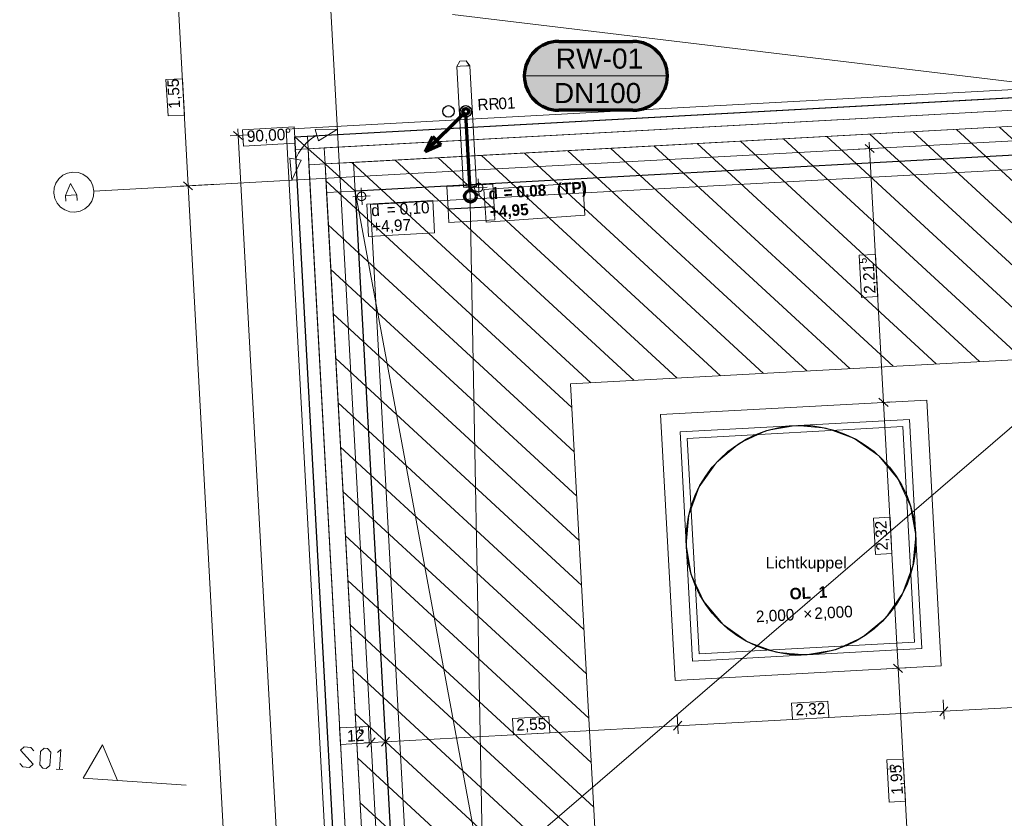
# Model space of a CAD drawing. Extents: x -181 to 1388, y 138 to 979.
# Tile 10 of 30: x 226 to 398, y 668 to 807. Entities that reach past the tile are written whole.
import ezdxf
from ezdxf.lldxf.tags import DXFTag

# ---------------------------------------------------------------- set-up
doc = ezdxf.new("R2010")
doc.units = 0
doc.layers.get('0').update_dxf_attribs({"lineweight": 25})
doc.layers.get('Defpoints').update_dxf_attribs({"color": 9, "lineweight": 18, "true_color": 0x808080})
for name, color, linetype, lineweight, true_color in [('01 Dachaufsicht - Bemaßung', 9, 'Continuous', 18, 0x808080), ('01 Schnitt Marker Gebäude', 9, 'Continuous', 18, 0x808080), ('01AFU Allgemein Bemaßung', 9, 'Continuous', 18, 0x808080), ('20 Attikaaufkantung', 9, 'Continuous', 18, 0x808080), ('20 Dach - Attikaabdeckung', 9, 'Continuous', 18, 0x808080), ('20 Dach - Gefälledämmung Höhen', 9, 'Continuous', 18, 0x808080), ('20 Dach Gefälledämmung', 9, 'Continuous', 18, 0x808080), ('20 Dach Stb-Decke', 9, 'Continuous', 18, 0x808080), ('20 Oberlich - Beschriftung', 9, 'Continuous', 18, 0x808080), ('20 Oberlichter', 9, 'Continuous', 18, 0x808080), ('20 Oberlichter - Schraffur', 9, 'Continuous', 18, 0x808080), ('80 Sicherheitsbereich Dachgeländer', 9, 'Continuous', 18, 0x808080), ('S_Regenwasser', 4, 'Continuous', 70, 0x00ffff)]:
    doc.layers.add(name, color=color, linetype=linetype, lineweight=lineweight, true_color=true_color)
for name, color, linetype, lineweight in [('02 Raster Bemaßung', 7, 'Continuous', 18), ('02 Raster Gebäude', 7, 'Continuous', 18), ('20 Fallrohre', 7, 'Continuous', 18), ('20 Fallrohre - Beschriftung', 7, 'Continuous', 18), ('X_Geometrie', 7, 'Continuous', 25), ('X_Text', 7, 'Continuous', 25)]:
    doc.layers.add(name, color=color, linetype=linetype, lineweight=lineweight)
doc.layers.add('X_Hilfslinien', color=7, linetype='Continuous', lineweight=25, true_color=0xc0c0c0, plot=False)
doc.styles.get("Standard").update_dxf_attribs({"font": 'arial.ttf'})
tags = doc.linetypes.add('fein_strichliert', pattern=[4, 1, -2, 1]).pattern_tags.tags
tags[8:9] = [DXFTag(74, 4), DXFTag(75, 0), DXFTag(340, '0'), DXFTag(46, 0.0), DXFTag(50, 0.0), DXFTag(44, 0.0), DXFTag(45, 0.0)]
tags[6:7] = [DXFTag(74, 4), DXFTag(75, 0), DXFTag(340, '0'), DXFTag(46, 0.0), DXFTag(50, 0.0), DXFTag(44, 0.0), DXFTag(45, 0.0)]
tags[4:5] = [DXFTag(74, 4), DXFTag(75, 0), DXFTag(340, '0'), DXFTag(46, 0.0), DXFTag(50, 0.0), DXFTag(44, 0.0), DXFTag(45, 0.0)]

# ---------------------------------------------------------------- blocks, each defined once
blk = doc.blocks.new('Referenz-A07F5VVIWF')
at = {"layer": '01 Dachaufsicht - Bemaßung', "color": 0, "linetype": 'Continuous', "ltscale": 0.037908}
for p, q in [((265.07, 786.09), (263.49, 787.5)), ((264.22, 787.92), (264.28, 786.8)), ((262.88, 786.72), (266.28, 786.91)), ((264.28, 786.8), (279.51, 508.56)), ((374.25, 784.5), (374.19, 785.63)), ((375.66, 784.58), (372.26, 784.39)), ((375.04, 783.79), (373.46, 785.21)), ((376.67, 740.28), (374.25, 784.5)), ((375.29, 766.07), (372.44, 765.92)), ((372.44, 765.92), (372.84, 758.56)), ((375.69, 758.72), (375.29, 766.07)), ((372.84, 758.56), (375.69, 758.72)), ((375.88, 740.99), (377.46, 739.57)), ((378.08, 740.36), (374.68, 740.17)), ((379.21, 693.95), (376.67, 740.28)), ((377.8, 720.28), (374.94, 720.12)), ((378.14, 713.96), (377.8, 720.28)), ((374.94, 720.12), (375.29, 713.8)), ((375.29, 713.8), (378.14, 713.96)), ((378.42, 694.66), (380, 693.24)), ((380.61, 694.03), (377.21, 693.84)), ((381.34, 654.95), (379.21, 693.95)), ((367, 688.2), (360.67, 687.86)), ((360.67, 687.86), (360.83, 685.01)), ((367.15, 685.35), (367, 688.2)), ((387.23, 685.07), (387.05, 688.47)), ((387.16, 686.48), (413.07, 687.89)), ((340.9, 682.54), (340.72, 685.94)), ((340.82, 683.94), (387.16, 686.48)), ((387.86, 687.26), (386.45, 685.69)), ((318.38, 685.54), (312.06, 685.2)), ((312.06, 685.2), (312.22, 682.35)), ((318.54, 682.69), (318.38, 685.54)), ((341.53, 684.73), (340.12, 683.15)), ((367.15, 685.35), (360.83, 685.01)), ((360.83, 685.01), (367.15, 685.35)), ((286.96, 683.82), (281.94, 683.55)), ((286.96, 683.82), (281.94, 683.55)), ((281.94, 683.55), (282.1, 680.7)), ((287.11, 680.97), (286.96, 683.82)), ((287.51, 679.61), (287.32, 683.01)), ((290, 679.75), (289.82, 683.15)), ((289.93, 681.15), (340.82, 683.94)), ((318.54, 682.69), (312.22, 682.35)), ((312.22, 682.35), (318.54, 682.69)), ((287.11, 680.97), (282.1, 680.7)), ((282.1, 680.7), (287.11, 680.97)), ((286.31, 680.96), (287.43, 681.02)), ((288.14, 681.81), (286.72, 680.23)), ((287.43, 681.02), (289.93, 681.15)), ((290.64, 681.94), (289.22, 680.36)), ((380.1, 678.13), (377.25, 677.98)), ((377.25, 677.98), (377.65, 670.62)), ((380.51, 670.78), (380.1, 678.13)), ((377.65, 670.62), (380.51, 670.78))]:
    blk.add_line(p, q, dxfattribs=at)
at = {"layer": '01 Schnitt Marker Gebäude', "color": 0, "linetype": 'Continuous', "ltscale": 0.2916}
for p, q in [((226.4, 679.71), (227.02, 680.25)), ((228.57, 677.22), (226.4, 679.71)), ((227.02, 680.25), (228.19, 680.17)), ((228.19, 680.17), (228.73, 679.55)), ((229.73, 677.15), (229.89, 679.47)), ((229.89, 679.47), (230.51, 680.02)), ((230.51, 680.02), (231.1, 679.98)), ((231.1, 679.98), (231.64, 679.36)), ((231.64, 679.36), (231.48, 677.03)), ((232.8, 679.28), (233.42, 679.82)), ((233.42, 679.82), (233.19, 676.33)), ((226.24, 677.38), (226.79, 676.76)), ((226.79, 676.76), (227.95, 676.68)), ((227.95, 676.68), (228.57, 677.22)), ((230.28, 676.52), (229.73, 677.15)), ((230.86, 676.49), (230.28, 676.52)), ((231.48, 677.03), (230.86, 676.49)), ((232.61, 676.37), (233.77, 676.29))]:
    blk.add_line(p, q, dxfattribs=at)
at = {"layer": '01 Schnitt Marker Gebäude', "color": 0, "linetype": 'Continuous', "ltscale": 0.037908}
for p, q in [((240.69, 680.61), (237.29, 674.82)), ((243.28, 674.42), (240.69, 680.61)), ((237.29, 674.82), (243.28, 674.42))]:
    blk.add_line(p, q, dxfattribs=at)
at = {"layer": '01 Schnitt Marker Gebäude', "color": 0, "linetype": 'Continuous', "ltscale": 0.0729}
blk.add_line((243.28, 674.42), (255.25, 673.61), dxfattribs=at)
at = {"layer": '01AFU Allgemein Bemaßung', "color": 0, "linetype": 'Continuous', "ltscale": 0.037908}
for p, q in [((274.05, 788.27), (265.04, 787.77)), ((265.04, 787.77), (265.19, 784.92)), ((274.21, 785.42), (274.05, 788.27)), ((265.19, 784.92), (274.21, 785.42))]:
    blk.add_line(p, q, dxfattribs=at)
at = {"layer": '01AFU Allgemein Bemaßung', "color": 0, "linetype": 'Continuous', "ltscale": 0.052488}
for p, q in [((281.58, 787.86), (277.72, 787.8)), ((278.27, 785.88), (277.72, 787.8)), ((281.58, 787.86), (278.27, 785.88)), ((276.17, 785.49), (275.41, 784.64)), ((277.04, 786.23), (276.17, 785.49)), ((278, 786.84), (277.04, 786.23)), ((274.77, 783.7), (274.26, 782.67)), ((275.41, 784.64), (274.77, 783.7)), ((273.28, 782.84), (275.25, 782.51)), ((273.64, 779), (273.28, 782.84)), ((273.64, 779), (275.25, 782.51))]:
    blk.add_line(p, q, dxfattribs=at)
at = {"layer": '02 Raster Bemaßung', "linetype": 'Continuous', "ltscale": 0.052488}
for p, q in [((253.87, 809.01), (255.57, 778.01)), ((256.36, 777.3), (254.78, 778.71)), ((254.16, 777.93), (260.56, 778.28)), ((255.57, 778.01), (269.17, 529.38))]:
    blk.add_line(p, q, dxfattribs=at)
at = {"layer": '02 Raster Bemaßung', "linetype": 'Continuous', "ltscale": 0.037908}
for p, q in [((254.57, 796.67), (251.72, 796.51)), ((251.72, 796.51), (252.07, 790.19)), ((254.92, 790.35), (254.57, 796.67)), ((252.07, 790.19), (254.92, 790.35))]:
    blk.add_line(p, q, dxfattribs=at)
at = {"layer": '02 Raster Gebäude', "linetype": 'Continuous', "ltscale": 0.009448}
for p, q in [((274.47, 917.89), (311.17, 247.21)), ((301.62, 807.89), (815.81, 745.97)), ((657.21, 799.99), (306.07, 780.77)), ((234.59, 780.24), (233.76, 779.85)), ((235.49, 780.41), (234.59, 780.24)), ((236.4, 780.34), (235.49, 780.41)), ((237.26, 780.04), (236.4, 780.34)), ((306.07, 780.77), (239.17, 777.11)), ((232.56, 778.5), (232.25, 777.64)), ((233.07, 779.25), (232.56, 778.5)), ((233.76, 779.85), (233.07, 779.25)), ((238.01, 779.52), (237.26, 780.04)), ((238.61, 778.83), (238.01, 779.52)), ((239, 778.01), (238.61, 778.83)), ((232.25, 777.64), (232.18, 776.73)), ((232.18, 776.73), (232.35, 775.83)), ((239.17, 777.11), (239, 778.01)), ((239.1, 776.2), (239.17, 777.11)), ((232.35, 775.83), (232.75, 775.01)), ((232.75, 775.01), (233.34, 774.31)), ((238.28, 774.58), (238.8, 775.34)), ((238.8, 775.34), (239.1, 776.2)), ((233.34, 774.31), (234.1, 773.8)), ((234.1, 773.8), (234.96, 773.49)), ((234.96, 773.49), (235.87, 773.42)), ((235.87, 773.42), (236.77, 773.59)), ((236.77, 773.59), (237.59, 773.99)), ((237.59, 773.99), (238.28, 774.58))]:
    blk.add_line(p, q, dxfattribs=at)
at = {"layer": '02 Raster Gebäude', "linetype": 'Continuous', "ltscale": 0.2916}
for p, q in [((234.22, 776.33), (235.11, 778.39)), ((235.11, 778.39), (236.22, 776.44)), ((234.22, 776.33), (236.22, 776.44)), ((234.28, 775.34), (234.22, 776.33)), ((236.22, 776.44), (236.27, 775.45))]:
    blk.add_line(p, q, dxfattribs=at)
at = {"layer": '20 Attikaaufkantung', "color": 0, "linetype": 'Continuous', "ltscale": 0.009448}
for p, q in [((445.44, 795.91), (274.15, 786.53)), ((274.15, 786.53), (274.27, 784.34)), ((284.68, 777.1), (457.77, 786.57)), ((274.27, 784.34), (289.12, 512.92)), ((299.09, 513.69), (284.68, 777.1))]:
    blk.add_line(p, q, dxfattribs=at)
at = {"layer": '20 Attikaaufkantung', "color": 0, "linetype": 'Continuous', "ltscale": 0.037908}
for p, q in [((445.44, 795.91), (276.34, 786.66)), ((445.44, 795.91), (276.34, 786.66)), ((458.02, 794.4), (276.46, 784.46)), ((276.46, 784.46), (458.02, 794.4)), ((441.92, 793.51), (279.26, 784.61)), ((441.92, 793.51), (279.26, 784.61)), ((457.93, 791.59), (279.41, 781.82)), ((279.41, 781.82), (457.93, 791.59)), ((429.18, 790.01), (284.4, 782.09)), ((429.18, 790.01), (284.4, 782.09)), ((276.34, 786.66), (274.15, 786.53)), ((276.34, 786.66), (274.15, 786.53)), ((276.46, 784.46), (274.15, 786.53)), ((274.15, 786.53), (274.27, 784.34)), ((276.34, 786.66), (276.46, 784.46)), ((284.68, 777.1), (457.77, 786.57)), ((284.68, 777.1), (457.77, 786.57)), ((276.46, 784.46), (274.27, 784.34)), ((274.27, 784.34), (276.46, 784.46)), ((274.27, 784.34), (289.12, 512.92)), ((279.26, 784.61), (276.46, 784.46)), ((279.26, 784.61), (276.46, 784.46)), ((279.41, 781.82), (276.46, 784.46)), ((276.46, 784.46), (276.62, 781.66)), ((291.46, 510.42), (276.46, 784.46)), ((279.41, 781.82), (279.26, 784.61)), ((284.4, 782.09), (279.41, 781.82)), ((284.4, 782.09), (279.41, 781.82)), ((284.68, 777.1), (284.4, 782.09)), ((279.41, 781.82), (276.62, 781.66)), ((276.62, 781.66), (279.41, 781.82)), ((276.62, 781.66), (291.22, 514.77)), ((279.41, 781.82), (284.68, 777.1)), ((279.41, 781.82), (279.68, 776.82)), ((294.2, 511.6), (279.41, 781.82)), ((284.68, 777.1), (279.68, 776.82)), ((279.68, 776.82), (284.68, 777.1)), ((279.68, 776.82), (293.78, 519.36)), ((299.09, 513.69), (284.68, 777.1))]:
    blk.add_line(p, q, dxfattribs=at)
at = {"layer": '20 Dach - Attikaabdeckung', "color": 0, "linetype": 'Continuous', "ltscale": 0.018225}
for p, q in [((458.14, 798.03), (272.65, 787.88)), ((272.65, 787.88), (287.91, 508.94)), ((287.31, 774.74), (457.69, 784.06)), ((301.54, 514.76), (287.31, 774.74))]:
    blk.add_line(p, q, dxfattribs=at)
at = {"layer": '20 Dach - Attikaabdeckung', "color": 0, "linetype": 'Continuous', "ltscale": 0.004928}
for p, q in [((457.77, 786.57), (284.68, 777.1)), ((284.68, 777.1), (299.09, 513.72))]:
    blk.add_line(p, q, dxfattribs=at)
at = {"layer": '20 Dach - Gefälledämmung Höhen', "color": 0, "linetype": 'Continuous', "ltscale": 0.052488}
for p, q in [((305.93, 778.44), (305.84, 778.4)), ((306.03, 778.46), (305.93, 778.44)), ((306.13, 778.47), (306.03, 778.46)), ((306.22, 778.47), (306.13, 778.47)), ((306.32, 778.45), (306.22, 778.47)), ((306.41, 778.42), (306.32, 778.45)), ((285.3, 776.76), (285.23, 776.69)), ((285.38, 776.82), (285.3, 776.76)), ((285.46, 776.86), (285.38, 776.82)), ((285.55, 776.9), (285.46, 776.86)), ((285.65, 776.92), (285.55, 776.9)), ((285.75, 776.93), (285.65, 776.92)), ((285.85, 776.93), (285.75, 776.93)), ((285.94, 776.91), (285.85, 776.93)), ((286.04, 776.89), (285.94, 776.91)), ((286.13, 776.85), (286.04, 776.89)), ((286.21, 776.8), (286.13, 776.85)), ((286.29, 776.73), (286.21, 776.8)), ((286.35, 776.66), (286.29, 776.73)), ((305.42, 777.88), (305.41, 777.79)), ((305.41, 777.79), (305.41, 777.69)), ((305.41, 777.69), (305.42, 777.59)), ((305.45, 777.98), (305.42, 777.88)), ((305.42, 777.59), (305.44, 777.5)), ((305.44, 777.5), (305.48, 777.4)), ((305.49, 778.07), (305.45, 777.98)), ((305.48, 777.4), (305.52, 777.32)), ((305.54, 778.15), (305.49, 778.07)), ((305.52, 777.32), (305.58, 777.24)), ((305.6, 778.23), (305.54, 778.15)), ((305.58, 777.24), (305.65, 777.17)), ((305.68, 778.3), (305.6, 778.23)), ((305.65, 777.17), (305.72, 777.11)), ((305.76, 778.35), (305.68, 778.3)), ((305.72, 777.11), (305.81, 777.06)), ((305.84, 778.4), (305.76, 778.35)), ((305.81, 777.06), (305.9, 777.02)), ((305.9, 777.02), (305.99, 776.99)), ((305.99, 776.99), (306.09, 776.97)), ((306.09, 776.97), (306.19, 776.97)), ((306.19, 776.97), (306.28, 776.98)), ((306.28, 776.98), (306.38, 777)), ((306.38, 777), (306.47, 777.04)), ((306.5, 778.38), (306.41, 778.42)), ((306.47, 777.04), (306.56, 777.09)), ((306.59, 778.33), (306.5, 778.38)), ((306.56, 777.09), (306.64, 777.14)), ((306.66, 778.27), (306.59, 778.33)), ((306.64, 777.14), (306.71, 777.21)), ((306.73, 778.2), (306.66, 778.27)), ((306.71, 777.21), (306.77, 777.29)), ((306.79, 778.12), (306.73, 778.2)), ((306.77, 777.29), (306.82, 777.37)), ((306.84, 778.03), (306.79, 778.12)), ((306.82, 777.37), (306.86, 777.46)), ((306.87, 777.94), (306.84, 778.03)), ((306.86, 777.46), (306.89, 777.56)), ((306.9, 777.85), (306.87, 777.94)), ((306.89, 777.56), (306.9, 777.65)), ((306.91, 777.75), (306.9, 777.85)), ((306.9, 777.65), (306.91, 777.75)), ((285.05, 776.35), (285.03, 776.25)), ((285.03, 776.25), (285.03, 776.15)), ((285.03, 776.15), (285.04, 776.05)), ((285.04, 776.05), (285.06, 775.96)), ((285.07, 776.44), (285.05, 776.35)), ((285.06, 775.96), (285.1, 775.87)), ((285.11, 776.53), (285.07, 776.44)), ((285.1, 775.87), (285.14, 775.78)), ((285.16, 776.61), (285.11, 776.53)), ((285.14, 775.78), (285.2, 775.7)), ((285.23, 776.69), (285.16, 776.61)), ((285.2, 775.7), (285.27, 775.63)), ((285.27, 775.63), (285.35, 775.57)), ((285.35, 775.57), (285.43, 775.52)), ((285.43, 775.52), (285.52, 775.48)), ((285.52, 775.48), (285.61, 775.45)), ((285.61, 775.45), (285.71, 775.44)), ((285.71, 775.44), (285.81, 775.43)), ((285.81, 775.43), (285.91, 775.44)), ((285.91, 775.44), (286, 775.47)), ((286, 775.47), (286.09, 775.5)), ((286.09, 775.5), (286.18, 775.55)), ((286.18, 775.55), (286.26, 775.61)), ((286.26, 775.61), (286.33, 775.67)), ((286.33, 775.67), (286.39, 775.75)), ((286.41, 776.58), (286.35, 776.66)), ((286.39, 775.75), (286.44, 775.83)), ((286.46, 776.5), (286.41, 776.58)), ((286.44, 775.83), (286.48, 775.92)), ((286.49, 776.41), (286.46, 776.5)), ((286.48, 775.92), (286.51, 776.02)), ((286.52, 776.31), (286.49, 776.41)), ((286.51, 776.02), (286.52, 776.12)), ((286.53, 776.21), (286.52, 776.31)), ((286.52, 776.12), (286.53, 776.21))]:
    blk.add_line(p, q, dxfattribs=at)
at = {"layer": '20 Dach - Gefälledämmung Höhen', "color": 0, "linetype": 'Continuous', "ltscale": 0.009448}
for p, q in [((306.07, 779.22), (306.24, 776.22)), ((285.7, 777.68), (285.86, 774.68)), ((307.65, 777.8), (304.66, 777.64)), ((287.28, 776.26), (284.28, 776.1))]:
    blk.add_line(p, q, dxfattribs=at)
at = {"layer": '20 Dach - Gefälledämmung Höhen', "color": 0, "linetype": 'Continuous', "ltscale": 0.037908}
for p, q in [((324.28, 778.53), (307.09, 777.35)), ((324.67, 772.89), (324.28, 778.53)), ((307.09, 777.35), (307.48, 771.7)), ((298.2, 775.47), (286.67, 774.83)), ((298.5, 769.82), (298.2, 775.47)), ((286.67, 774.83), (286.98, 769.19)), ((307.48, 771.7), (324.67, 772.89)), ((286.98, 769.19), (298.5, 769.82))]:
    blk.add_line(p, q, dxfattribs=at)
at = {"layer": '20 Dach Gefälledämmung', "color": 0, "linetype": 'Continuous', "ltscale": 0.052488}
for p, q in [((304.64, 778.19), (457.77, 786.57)), ((284.68, 777.1), (304.64, 778.19)), ((291.31, 655.98), (284.68, 777.1)), ((304.64, 778.19), (306.92, 656.83))]:
    blk.add_line(p, q, dxfattribs=at)
at = {"layer": '20 Dach Gefälledämmung', "color": 0, "linetype": 'Continuous', "ltscale": 0.009448}
for p, q in [((457.77, 786.57), (306.92, 656.83)), ((306.92, 656.83), (284.68, 777.1))]:
    blk.add_line(p, q, dxfattribs=at)
at = {"layer": '20 Dach Stb-Decke', "color": 0, "linetype": 'Continuous', "ltscale": 0.2916}
for p, q in [((457.93, 791.59), (279.41, 781.82)), ((279.41, 781.82), (294.2, 511.6))]:
    blk.add_line(p, q, dxfattribs=at)
at = {"layer": '20 Dach Stb-Decke', "color": 0, "linetype": 'Continuous', "ltscale": 0.009448}
for p, q in [((361.48, 736.25), (356.34, 735.36)), ((366.68, 735.77), (361.48, 736.25)), ((371.58, 733.97), (366.68, 735.77)), ((356.34, 735.36), (351.6, 733.16)), ((375.85, 730.97), (371.58, 733.97)), ((351.6, 733.16), (347.59, 729.82)), ((379.19, 726.96), (375.85, 730.97)), ((347.59, 729.82), (344.58, 725.55)), ((344.58, 725.55), (342.78, 720.65)), ((381.39, 722.22), (379.19, 726.96)), ((382.28, 717.07), (381.39, 722.22)), ((342.78, 720.65), (342.31, 715.45)), ((381.8, 711.87), (382.28, 717.07)), ((342.31, 715.45), (343.2, 710.31)), ((380, 706.97), (381.8, 711.87)), ((343.2, 710.31), (345.39, 705.57)), ((377, 702.7), (380, 706.97)), ((345.39, 705.57), (348.73, 701.56)), ((348.73, 701.56), (353, 698.55)), ((372.98, 699.36), (377, 702.7)), ((353, 698.55), (357.9, 696.75)), ((368.25, 697.17), (372.98, 699.36)), ((357.9, 696.75), (363.1, 696.28)), ((363.1, 696.28), (368.25, 697.17))]:
    blk.add_line(p, q, dxfattribs=at)
at = {"layer": '20 Fallrohre', "linetype": 'Continuous', "ltscale": 0.009448}
for p, q in [((302.87, 799.74), (302.35, 798.78)), ((302.89, 799.71), (302.39, 798.78)), ((304.01, 799.81), (302.87, 799.74)), ((304, 799.77), (302.89, 799.71)), ((304, 799.77), (304.59, 798.9)), ((304.01, 799.81), (304.64, 798.9)), ((302.92, 798.86), (302.35, 798.78)), ((303.5, 777.77), (302.35, 798.78)), ((304.06, 798.92), (302.92, 798.86)), ((304.06, 798.92), (304.64, 798.9)), ((305.79, 777.89), (304.64, 798.9)), ((302.95, 791.18), (302.93, 790.92)), ((302.93, 790.92), (302.97, 790.67)), ((303.03, 791.43), (302.95, 791.18)), ((302.98, 791.17), (302.97, 790.92)), ((302.97, 790.92), (303.01, 790.68)), ((302.97, 790.67), (303.09, 790.43)), ((303.07, 791.41), (302.98, 791.17)), ((303.01, 790.68), (303.12, 790.45)), ((303.18, 791.64), (303.03, 791.43)), ((303.21, 791.62), (303.07, 791.41)), ((303.12, 790.45), (303.28, 790.26)), ((303.38, 791.81), (303.18, 791.64)), ((303.4, 791.78), (303.21, 791.62)), ((303.61, 791.93), (303.38, 791.81)), ((303.63, 791.89), (303.4, 791.78)), ((303.87, 791.98), (303.61, 791.93)), ((303.87, 791.94), (303.63, 791.89)), ((304.13, 791.96), (303.87, 791.98)), ((304.12, 791.92), (303.87, 791.94)), ((304.36, 791.83), (304.12, 791.92)), ((304.38, 791.87), (304.13, 791.96)), ((304.56, 791.69), (304.36, 791.83)), ((304.59, 791.72), (304.38, 791.87)), ((304.73, 791.5), (304.56, 791.69)), ((304.76, 791.52), (304.59, 791.72)), ((304.64, 790.34), (304.78, 790.54)), ((304.67, 790.31), (304.82, 790.52)), ((304.84, 791.28), (304.73, 791.5)), ((304.87, 791.29), (304.76, 791.52)), ((304.78, 790.54), (304.86, 790.78)), ((304.82, 790.52), (304.9, 790.77)), ((304.88, 791.03), (304.84, 791.28)), ((304.86, 790.78), (304.88, 791.03)), ((304.92, 791.03), (304.87, 791.29)), ((304.9, 790.77), (304.92, 791.03)), ((303.09, 790.43), (303.26, 790.23)), ((303.26, 790.23), (303.47, 790.08)), ((303.28, 790.26), (303.49, 790.12)), ((303.47, 790.08), (303.72, 790)), ((303.49, 790.12), (303.73, 790.04)), ((303.72, 790), (303.98, 789.98)), ((303.73, 790.04), (303.98, 790.02)), ((303.98, 790.02), (304.22, 790.06)), ((303.98, 789.98), (304.24, 790.03)), ((304.22, 790.06), (304.45, 790.17)), ((304.24, 790.03), (304.47, 790.14)), ((304.45, 790.17), (304.64, 790.34)), ((304.47, 790.14), (304.67, 790.31)), ((308.62, 778.41), (300.63, 777.97)), ((308.62, 778.37), (300.63, 777.93)), ((308.62, 778.33), (300.63, 777.89)), ((300.63, 777.97), (300.63, 777.93)), ((300.63, 777.93), (300.63, 777.89)), ((300.63, 777.89), (300.85, 773.98)), ((304.07, 777.85), (303.5, 777.77)), ((303.5, 777.77), (304.08, 777.74)), ((303.54, 777.77), (304.09, 777.85)), ((304.1, 777.75), (303.54, 777.77)), ((305.21, 777.91), (304.07, 777.85)), ((304.08, 777.74), (305.22, 777.81)), ((304.09, 777.85), (305.19, 777.91)), ((305.2, 777.81), (304.1, 777.75)), ((305.19, 777.91), (305.75, 777.89)), ((305.75, 777.89), (305.2, 777.81)), ((305.79, 777.89), (305.21, 777.91)), ((305.22, 777.81), (305.79, 777.89)), ((308.62, 778.41), (308.62, 778.37)), ((308.62, 778.37), (308.62, 778.33)), ((308.62, 778.33), (308.84, 774.41)), ((308.84, 774.41), (300.85, 773.98)), ((308.84, 774.37), (300.85, 773.94)), ((300.85, 773.98), (300.85, 773.94)), ((300.85, 773.94), (300.98, 771.64)), ((308.84, 774.41), (308.84, 774.37)), ((308.84, 774.37), (308.96, 772.08)), ((308.96, 772.08), (300.98, 771.64)), ((300.98, 771.64), (308.96, 772.08)), ((300.98, 771.64), (300.98, 771.64)), ((308.96, 772.08), (308.96, 772.08))]:
    blk.add_line(p, q, dxfattribs=at)
at = {"layer": '20 Fallrohre', "linetype": 'Continuous', "ltscale": 0.037908}
for p, q in [((308.62, 778.41), (300.63, 777.97)), ((300.63, 777.93), (308.62, 778.37)), ((308.62, 778.33), (300.63, 777.89)), ((300.63, 777.89), (308.62, 778.33)), ((300.63, 777.97), (300.63, 777.93)), ((300.63, 777.93), (300.63, 777.89)), ((300.63, 777.89), (300.85, 773.98)), ((308.62, 778.37), (308.62, 778.41)), ((308.62, 778.33), (308.62, 778.37)), ((308.84, 774.41), (308.62, 778.33)), ((300.85, 773.98), (308.84, 774.41)), ((308.84, 774.37), (300.85, 773.94)), ((300.85, 773.98), (300.85, 773.94)), ((300.85, 773.94), (300.98, 771.64)), ((308.84, 774.37), (308.84, 774.41)), ((308.96, 772.08), (308.84, 774.37)), ((300.98, 771.64), (308.96, 772.08)), ((300.98, 771.64), (308.96, 772.08)), ((300.98, 771.64), (308.96, 772.08)), ((300.98, 771.64), (300.98, 771.64)), ((308.96, 772.08), (308.96, 772.08))]:
    blk.add_line(p, q, dxfattribs=at)
at = {"layer": '20 Oberlichter', "color": 0, "linetype": 'Continuous', "ltscale": 0.037908}
for p, q in [((337.86, 738.16), (384.19, 740.69)), ((384.19, 740.69), (386.72, 694.36)), ((340.39, 691.83), (337.86, 738.16)), ((342.49, 734.01), (380.03, 736.06)), ((380.03, 736.06), (382.09, 698.52)), ((344.55, 696.46), (342.49, 734.01)), ((382.09, 698.52), (344.55, 696.46)), ((386.72, 694.36), (340.39, 691.83))]:
    blk.add_line(p, q, dxfattribs=at)
at = {"layer": '20 Oberlichter', "color": 0, "linetype": 'Continuous', "ltscale": 0.004928}
for p, q in [((341.23, 735.14), (381.17, 737.32)), ((381.17, 737.32), (383.35, 697.38)), ((343.41, 695.2), (341.23, 735.14)), ((383.35, 697.38), (343.41, 695.2))]:
    blk.add_line(p, q, dxfattribs=at)
at = {"layer": '20 Oberlichter - Schraffur', "color": 0, "linetype": 'Continuous', "ltscale": 0.037908}
blk.add_line((381.17, 737.32), (341.23, 735.14), dxfattribs=at)
at = {"layer": '80 Sicherheitsbereich Dachgeländer', "color": 0, "linetype": 'Continuous', "ltscale": 0.052488}
for p, q in [((457.93, 791.59), (279.41, 781.82)), ((415.94, 748.63), (374.31, 787.01)), ((423.46, 749.04), (381.83, 787.42)), ((430.98, 749.45), (389.35, 787.83)), ((438.5, 749.86), (396.87, 788.24)), ((385.86, 746.98), (344.24, 785.36)), ((393.38, 747.39), (351.76, 785.78)), ((400.9, 747.8), (359.27, 786.19)), ((408.42, 748.22), (366.79, 786.6)), ((355.78, 745.33), (314.16, 783.72)), ((363.3, 745.75), (321.68, 784.13)), ((370.82, 746.16), (329.2, 784.54)), ((378.34, 746.57), (336.72, 784.95)), ((325.7, 743.69), (284.08, 782.07)), ((333.22, 744.1), (291.6, 782.48)), ((340.74, 744.51), (299.12, 782.89)), ((348.26, 744.92), (306.64, 783.31)), ((279.41, 781.82), (294.2, 511.6)), ((322.39, 739.4), (279.57, 778.88)), ((322.82, 731.66), (280, 771.15)), ((323.24, 723.92), (280.42, 763.41)), ((323.66, 716.19), (280.84, 755.68)), ((456.6, 750.85), (322.17, 743.5)), ((324.09, 708.45), (281.27, 747.94)), ((322.17, 743.5), (333.93, 528.57)), ((324.51, 700.72), (281.69, 740.2)), ((324.93, 692.98), (282.11, 732.47)), ((325.36, 685.25), (282.54, 724.73)), ((325.78, 677.51), (282.96, 717)), ((326.2, 669.77), (283.38, 709.26)), ((326.63, 662.04), (283.81, 701.52)), ((327.05, 654.3), (284.23, 693.79)), ((327.47, 646.57), (284.65, 686.05)), ((327.9, 638.83), (285.08, 678.32)), ((328.32, 631.1), (285.5, 670.58))]:
    blk.add_line(p, q, dxfattribs=at)
at = {"layer": 'Defpoints', "color": 0, "linetype": 'Continuous', "ltscale": 0.2916}
blk.add_line((306.07, 780.77), (306.07, 780.77), dxfattribs=at)
at = {"layer": '01 Dachaufsicht - Bemaßung', "color": 0, "linetype": 'ByBlock', "ltscale": 0.2916, "attachment_point": 1}
for s, insert, char_height, rotation in [('{\\fCentury Gothic;5}', (372.46, 764.44), 1.32, 93.1327), ('{\\fCentury Gothic;2,21}', (373.29, 759.18), 2, 93.1327), ('{\\fCentury Gothic;2,32}', (375.44, 714.41), 2, 93.1327), ('{\\fCentury Gothic;2,32}', (361.28, 687.71), 2, 3.1327), ('{\\fCentury Gothic;2,55}', (312.67, 685.05), 2, 3.1327), ('{\\fCentury Gothic;12}', (283.19, 683.14), 2, 3.1327), ('{\\fCentury Gothic;5}', (285.2, 683.79), 1.32, 3.1327), ('{\\fCentury Gothic;5}', (377.29, 676.19), 1.32, 93.1327), ('{\\fCentury Gothic;1,95}', (378.07, 671.87), 2, 93.1327)]:
    blk.add_mtext(s, dxfattribs=dict(at, insert=insert, char_height=char_height, rotation=rotation))
at = {"layer": '01AFU Allgemein Bemaßung', "color": 0, "linetype": 'ByBlock', "ltscale": 0.2916, "insert": (265.75, 787.63), "char_height": 2, "attachment_point": 1, "rotation": 3.1327}
blk.add_mtext('{\\fCentury Gothic;90,00°}', dxfattribs=at)
at = {"layer": '02 Raster Bemaßung', "linetype": 'ByBlock', "ltscale": 0.2916, "insert": (252.2, 791.42), "char_height": 2, "attachment_point": 1, "rotation": 93.1327}
blk.add_mtext('{\\fCentury Gothic;1,55}', dxfattribs=at)
at = {"layer": '20 Dach - Gefälledämmung Höhen', "color": 0, "linetype": 'ByBlock', "ltscale": 0.2916, "char_height": 2, "attachment_point": 1}
for s, insert, rotation in [('{\\fCentury Gothic|b1|i0;(TP)}', (319.73, 778.44), 3.9427), ('{\\fCentury Gothic|b1|i0;d}', (307.81, 777.62), 3.9427), ('{\\fCentury Gothic|b1|i0;=}', (310.44, 777.8), 3.9427), ('{\\fCentury Gothic|b1|i0;0,08}', (312.67, 777.95), 3.9427), ('{\\fCentury Gothic;0,10}', (292.35, 774.97), 3.1307), ('{\\fCentury Gothic;d}', (287.4, 774.7), 3.1307), ('{\\fCentury Gothic;=}', (290.1, 774.85), 3.1307), ('{\\fCentury Gothic|b1|i0;+4,95}', (308.04, 774.46), 3.9427), ('{\\fCentury Gothic;+4,97}', (287.57, 771.9), 3.1307)]:
    blk.add_mtext(s, dxfattribs=dict(at, insert=insert, rotation=rotation))
at = {"layer": '20 Fallrohre - Beschriftung', "linetype": 'ByBlock', "ltscale": 0.2916, "char_height": 2, "attachment_point": 1, "rotation": 3.1327}
for s, insert in [('{\\fCentury Gothic;RR}', (305.9, 793.14)), ('{\\fCentury Gothic;01}', (309.55, 793.34))]:
    blk.add_mtext(s, dxfattribs=dict(at, insert=insert))
at = {"layer": '20 Oberlich - Beschriftung', "color": 0, "linetype": 'ByBlock', "ltscale": 0.2916, "char_height": 2, "attachment_point": 1, "rotation": 3.1327}
for s, insert in [('{\\fCentury Gothic|b1|i0;1}', (365.33, 708.19)), ('{\\fCentury Gothic|b1|i0;OL}', (360.27, 707.91)), ('{\\fCentury Gothic;2,000}', (364.56, 704.51)), ('{\\fCentury Gothic;2,000}', (354.4, 703.96)), ('{\\fCentury Gothic;×}', (362.64, 704.41))]:
    blk.add_mtext(s, dxfattribs=dict(at, insert=insert))
blk = doc.blocks.new('Kreis-A07F5VVUWF')
at = {"color": 0, "linetype": 'ByBlock', "lineweight": -2, "ltscale": 0.25}
blk.add_circle((300.92, 790.98), 1, dxfattribs=at)
blk = doc.blocks.new('Polygon-A07F5VW8WF')
at = {"color": 0, "linetype": 'ByBlock', "lineweight": -2, "ltscale": 0.25}
for p, q in [((274.15, 786.53), (458.08, 796.6)), ((289.31, 509.52), (274.15, 786.53))]:
    blk.add_line(p, q, dxfattribs=at)
blk = doc.blocks.new('Kreis-A07F5VWCWF')
at = {"color": 0, "linetype": 'ByBlock', "lineweight": -2, "ltscale": 0.25}
blk.add_circle((300.92, 790.98), 1, dxfattribs=at)
blk = doc.blocks.new('Kreis-A07F5VX0WF')
at = {"color": 0, "linetype": 'ByBlock', "lineweight": -2, "ltscale": 0.25}
blk.add_circle((362.29, 716.27), 20, dxfattribs=at)
blk = doc.blocks.new('Polygon-A07F5VX6WF')
at = {"color": 0, "linetype": 'ByBlock', "lineweight": -2, "ltscale": 1.3}
for p, q in [((284.68, 777.1), (457.76, 786.57)), ((299.09, 513.73), (284.68, 777.1))]:
    blk.add_line(p, q, dxfattribs=at)
blk = doc.blocks.new('Kreis-A07F5VXMWF')
at = {"color": 0, "linetype": 'ByBlock', "lineweight": -2, "ltscale": 0.25}
blk.add_circle((303.92, 790.98), 1, dxfattribs=at)
blk = doc.blocks.new('Polygon-A07F5VY0WF')
at = {"color": 0, "linetype": 'ByBlock', "lineweight": -2, "ltscale": 0.25}
for p, q in [((457.74, 786.57), (284.68, 777.09)), ((284.68, 777.09), (291.31, 655.97))]:
    blk.add_line(p, q, dxfattribs=at)

msp = doc.modelspace()

# ---------------------------------------------------------------- hatches: boundary and pattern name
at = {"layer": 'S_Regenwasser', "true_color": 0xfefefe}
msp.add_hatch(color=7, dxfattribs=at).paths.add_polyline_path([(320.12, 791.18), (333.03, 791.18), (333.38, 791.19), (333.73, 791.22), (334.08, 791.27), (334.42, 791.34), (334.75, 791.43), (335.09, 791.54), (335.41, 791.67), (335.73, 791.82), (336.03, 791.98), (336.33, 792.16), (336.62, 792.36), (336.89, 792.58), (337.15, 792.81), (337.4, 793.06), (337.63, 793.32), (337.85, 793.59), (338.05, 793.88), (338.23, 794.18), (338.4, 794.48), (338.54, 794.8), (338.67, 795.12), (338.78, 795.46), (338.87, 795.79), (338.94, 796.14), (338.99, 796.48), (339.02, 796.83), (339.03, 797.18), (339.02, 797.53), (338.99, 797.87), (338.94, 798.22), (338.87, 798.56), (338.78, 798.9), (338.67, 799.23), (338.54, 799.55), (338.4, 799.87), (338.23, 800.18), (338.05, 800.47), (337.85, 800.76), (337.63, 801.03), (337.4, 801.29), (337.15, 801.54), (336.89, 801.77), (336.62, 801.99), (336.33, 802.19), (336.03, 802.37), (335.73, 802.54), (335.41, 802.69), (335.09, 802.82), (334.75, 802.92), (334.42, 803.02), (334.08, 803.09), (333.73, 803.14), (333.38, 803.17), (333.03, 803.18), (320.12, 803.18), (319.77, 803.17), (319.42, 803.14), (319.08, 803.09), (318.74, 803.02), (318.4, 802.92), (318.07, 802.82), (317.74, 802.69), (317.43, 802.54), (317.12, 802.37), (316.82, 802.19), (316.54, 801.99), (316.26, 801.77), (316, 801.54), (315.76, 801.29), (315.53, 801.03), (315.31, 800.76), (315.11, 800.47), (314.93, 800.18), (314.76, 799.87), (314.61, 799.55), (314.48, 799.23), (314.37, 798.9), (314.28, 798.56), (314.21, 798.22), (314.16, 797.87), (314.13, 797.53), (314.12, 797.18), (314.13, 796.83), (314.16, 796.48), (314.21, 796.14), (314.28, 795.79), (314.37, 795.46), (314.48, 795.12), (314.61, 794.8), (314.76, 794.48), (314.93, 794.18), (315.11, 793.88), (315.31, 793.59), (315.53, 793.32), (315.76, 793.06), (316, 792.81), (316.26, 792.58), (316.54, 792.36), (316.82, 792.16), (317.12, 791.98), (317.43, 791.82), (317.74, 791.67), (318.07, 791.54), (318.4, 791.43), (318.74, 791.34), (319.08, 791.27), (319.42, 791.22), (319.77, 791.19)])

# ---------------------------------------------------------------- linework, layer by layer
at = {"layer": 'S_Regenwasser', "color": 150, "true_color": 0x0099ff}
for p, q in [((320.12, 803.18), (333.03, 803.18)), ((333.03, 791.18), (320.12, 791.18))]:
    msp.add_line(p, q, dxfattribs=at)
at = {"layer": 'S_Regenwasser', "color": 150, "lineweight": 18, "true_color": 0x0099ff}
msp.add_line((314.12, 797.18), (339.03, 797.18), dxfattribs=at)
at = {"layer": 'S_Regenwasser'}
for p, q in [((303.57, 790.62), (296.85, 783.91)), ((304.68, 777.19), (303.95, 790.48)), ((298.12, 786.63), (296.85, 783.91)), ((298.12, 786.63), (299.57, 785.17)), ((299.57, 785.17), (296.85, 783.91))]:
    msp.add_line(p, q, dxfattribs=at)
for centre, radius in [((303.92, 790.98), 0.5), ((304.73, 776.19), 1)]:
    msp.add_circle(centre, radius, dxfattribs=at)
at = {"layer": 'S_Regenwasser', "color": 150, "true_color": 0x0099ff}
for centre, major_axis in [((320.12, 797.18), (0, 6)), ((333.03, 797.18), (6, 0)), ((320.12, 797.18), (-6, 0)), ((333.03, 797.18), (0, -6))]:
    msp.add_ellipse(centre, major_axis=major_axis, ratio=1, start_param=0, end_param=1.570796, dxfattribs=at)
at = {"layer": 'S_Regenwasser'}
msp.add_solid([(299.57, 785.17), (296.85, 783.91), (298.12, 786.63)], dxfattribs=at)

# ---------------------------------------------------------------- block references
at = {"color": 8, "lineweight": 25, "ltscale": 12.5, "true_color": 0x808080}
msp.add_blockref('Referenz-A07F5VVIWF', (0, 0), dxfattribs=at)
at = {"layer": 'X_Geometrie', "ltscale": 0.25}
for name in ['Kreis-A07F5VVUWF', 'Kreis-A07F5VWCWF', 'Kreis-A07F5VXMWF', 'Kreis-A07F5VX0WF']:
    msp.add_blockref(name, (0, 0), dxfattribs=at)
at = {"layer": 'X_Hilfslinien', "ltscale": 0.25}
for name in ['Polygon-A07F5VW8WF', 'Polygon-A07F5VY0WF']:
    msp.add_blockref(name, (0, 0), dxfattribs=at)
at = {"layer": 'X_Hilfslinien', "linetype": 'fein_strichliert', "lineweight": 13, "ltscale": 1.3}
msp.add_blockref('Polygon-A07F5VX6WF', (0, 0), dxfattribs=at)

# ---------------------------------------------------------------- texts
at = {"layer": 'S_Regenwasser', "color": 150, "true_color": 0x0099ff, "char_height": 3.5, "attachment_point": 1}
for s, insert in [('{\\fArial;RW-01}', (319.61, 801.93)), ('{\\fArial;DN100}', (319.27, 795.93))]:
    msp.add_mtext(s, dxfattribs=dict(at, insert=insert))
at = {"layer": 'X_Text', "ltscale": 0.25, "insert": (356.13, 713.34), "char_height": 2, "attachment_point": 1}
msp.add_mtext('{\\fArial;Lichtkuppel}', dxfattribs=at)

doc.saveas('drawing.dxf')
